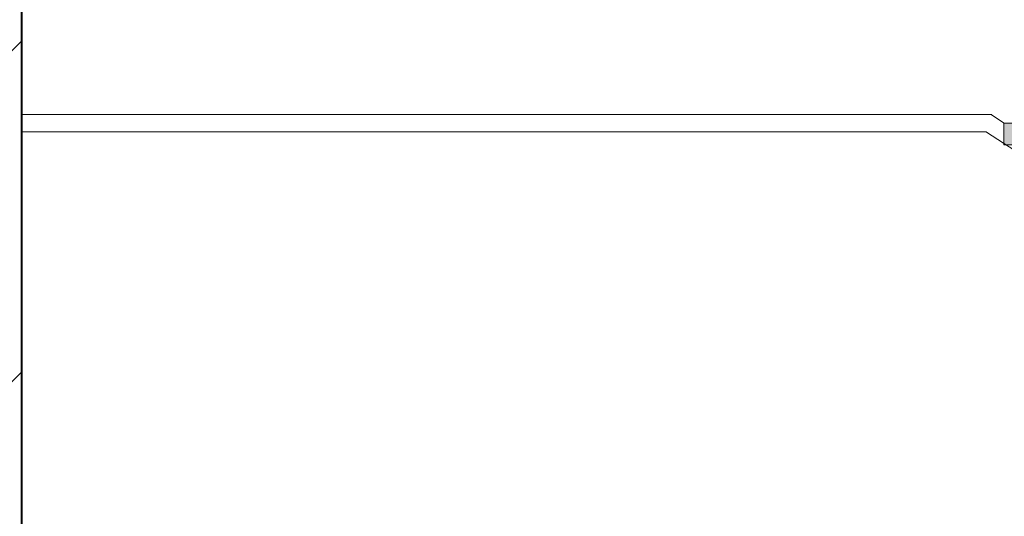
# Model space of a CAD drawing. Header units: centimetres. Extents: x 13236 to 130629, y -361 to 3059.
# Tile 53 of 71: x 76818 to 76932, y 846 to 903. Entities that reach past the tile are written whole.
import ezdxf

# ---------------------------------------------------------------- set-up
doc = ezdxf.new("R2010")
doc.units = ezdxf.units.CM
doc.header["$MEASUREMENT"] = 0
doc.linetypes.add('Wipeout_Contour', pattern=[100, 0, -100])
for name, color, linetype, lineweight in [('0_Nr_pióra__1', 7, 'Continuous', 13), ('0_Nr_pióra__103', 7, 'Continuous', 5), ('inw_schody zewnętrzne_Nr_pióra__1', 7, 'Continuous', 13), ('inw_schody zewnętrzne_Nr_pióra__27', 7, 'Continuous', 40)]:
    doc.layers.add(name, color=color, linetype=linetype, lineweight=lineweight)
doc.layers.add('inw_schody zewnętrzne', color=7, linetype='Continuous')

msp = doc.modelspace()

# ---------------------------------------------------------------- hatches: boundary and pattern name
at = {"layer": '0_Nr_pióra__1', "linetype": 'Continuous'}
msp.add_hatch(color=256, dxfattribs=at).paths.add_polyline_path([(76959.49, 888.81), (76959.49, 891.31), (76931.99, 891.31), (76931.99, 888.81)])

# ---------------------------------------------------------------- linework, layer by layer
at = {"layer": '0_Nr_pióra__103', "linetype": 'Continuous'}
for p, q in [((76932.04, 891.31), (76930.57, 892.27)), ((76931.99, 891.31), (76931.99, 888.81)), ((76959.49, 891.31), (76931.99, 891.31)), ((76957.99, 871.98), (76929.98, 890.29)), ((76959.49, 888.81), (76931.99, 888.81))]:
    msp.add_line(p, q, dxfattribs=at)

# ---------------------------------------------------------------- wipeouts: each hides what was drawn before it
at = {"linetype": 'Wipeout_Contour', "ltscale": 920673.607789}
msp.add_wipeout([(76818.66, 806.31), (76818.66, 908.31), (76796.18, 908.31), (76755.52, 908.31), (76701.1, 908.31), (76623.73, 908.31), (76612.83, 908.31), (76612.83, 806.31), (76623.73, 806.31), (76701.1, 806.31), (76755.52, 806.31), (76796.18, 806.31)], dxfattribs=at).dxf.layer = 'inw_schody zewnętrzne'

# ---------------------------------------------------------------- next in the draw order: hatches: boundary and pattern name
at = {"layer": 'inw_schody zewnętrzne_Nr_pióra__1', "linetype": 'Continuous'}
h = msp.add_hatch(dxfattribs=at)
h.set_pattern_fill('Bloczki_ceramiczne_0004', color=256, style=0, pattern_type=2)
h.set_pattern_definition([(45, (73973.137, 422.665), (-19.09188, 19.09188), [])])
h.paths.add_polyline_path([(76818.66, 806.31), (76818.66, 908.31), (76796.18, 908.31), (76755.52, 908.31), (76701.1, 908.31), (76623.73, 908.31), (76612.83, 908.31), (76612.83, 806.31), (76623.73, 806.31), (76701.1, 806.31), (76755.52, 806.31), (76796.18, 806.31)])

# ---------------------------------------------------------------- next in the draw order: linework, layer by layer
at = {"layer": '0_Nr_pióra__103', "linetype": 'Continuous'}
for p, q in [((76930.59, 892.31), (76818.66, 892.31)), ((76930, 890.31), (76818.66, 890.31))]:
    msp.add_line(p, q, dxfattribs=at)
at = {"layer": 'inw_schody zewnętrzne_Nr_pióra__27', "linetype": 'Continuous'}
msp.add_line((76818.66, 908.31), (76818.66, 806.31), dxfattribs=at)

doc.saveas('drawing.dxf')
